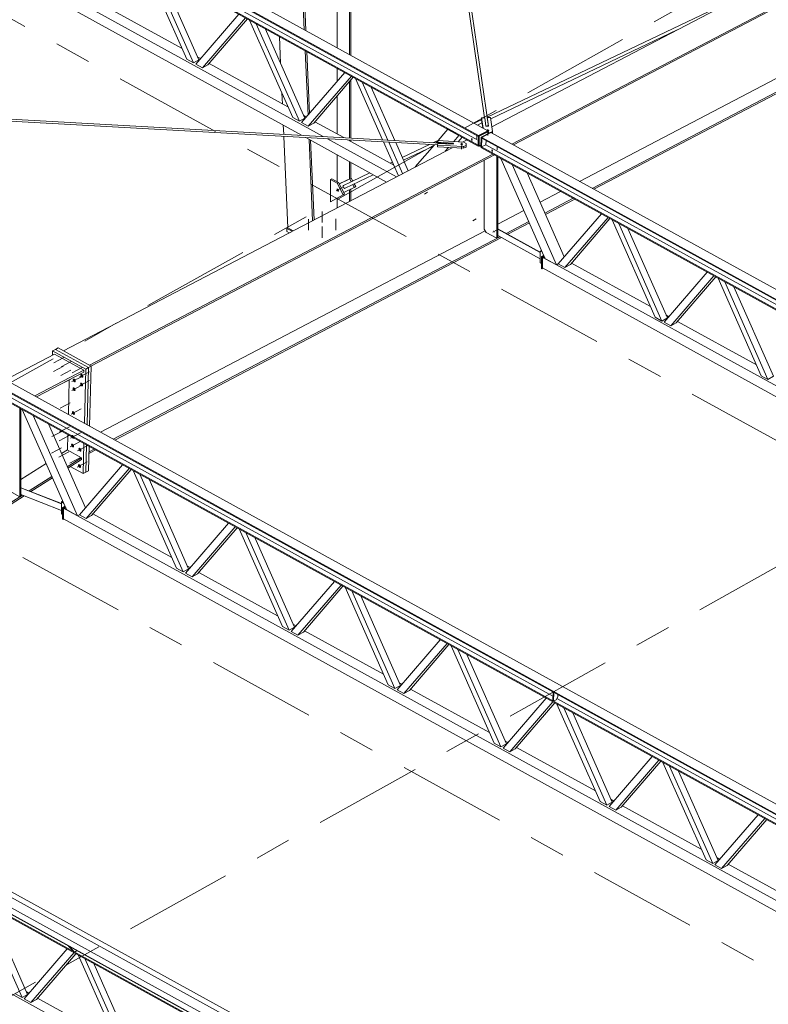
# Model space of a CAD drawing. Header units: millimetres. Extents: x -260 to 160, y -50 to 247.
# Tile 30 of 74: x -114 to -93, y 153 to 180. Entities that reach past the tile are written whole.
import ezdxf

# ---------------------------------------------------------------- set-up
doc = ezdxf.new("R2010")
doc.units = ezdxf.units.MM
for name, pattern in [('XKITLINE00', [0]), ('XKITLINE02', [4, 2, -2]), ('XKITLINE03', [6, 3, -1, 1, -1])]:
    doc.linetypes.add(name, pattern=pattern)
for name, color, linetype, lineweight in [('Element', 2, 'Continuous', 0), ('Spoina', 1, 'Continuous', 0), ('Śruba', 3, 'Continuous', 0)]:
    doc.layers.add(name, color=color, linetype=linetype, lineweight=lineweight)

msp = doc.modelspace()

# ---------------------------------------------------------------- hatches: boundary and pattern name
at = {"layer": 'Śruba'}
for points in [[(-100.795, 176.991), (-100.803, 176.992), (-100.81, 176.994), (-100.815, 176.997), (-100.82, 177), (-100.824, 177.004), (-100.826, 177.008), (-100.827, 177.012), (-100.826, 177.016), (-100.823, 177.02), (-100.82, 177.024), (-100.815, 177.027), (-100.809, 177.029), (-100.802, 177.031), (-100.794, 177.032), (-100.787, 177.032), (-100.779, 177.032), (-100.772, 177.03), (-100.765, 177.028), (-100.759, 177.025), (-100.754, 177.022), (-100.751, 177.018), (-100.749, 177.014), (-100.748, 177.01), (-100.749, 177.006), (-100.751, 177.002), (-100.755, 176.999), (-100.76, 176.996), (-100.766, 176.993), (-100.773, 176.991), (-100.78, 176.99), (-100.788, 176.99)], [(-101.518, 176.616), (-101.525, 176.617), (-101.532, 176.619), (-101.538, 176.622), (-101.543, 176.625), (-101.546, 176.629), (-101.548, 176.633), (-101.549, 176.637), (-101.548, 176.641), (-101.546, 176.645), (-101.542, 176.649), (-101.537, 176.652), (-101.531, 176.654), (-101.524, 176.656), (-101.517, 176.657), (-101.509, 176.657), (-101.502, 176.657), (-101.494, 176.655), (-101.487, 176.653), (-101.482, 176.65), (-101.477, 176.647), (-101.473, 176.643), (-101.471, 176.639), (-101.47, 176.635), (-101.471, 176.631), (-101.474, 176.627), (-101.477, 176.624), (-101.482, 176.62), (-101.488, 176.618), (-101.495, 176.616), (-101.503, 176.615), (-101.51, 176.615)], [(-101.235, 176.754), (-101.24, 176.755), (-101.244, 176.756), (-101.248, 176.758), (-101.251, 176.76), (-101.253, 176.762), (-101.254, 176.765), (-101.255, 176.768), (-101.254, 176.77), (-101.253, 176.773), (-101.25, 176.775), (-101.247, 176.777), (-101.243, 176.778), (-101.239, 176.78), (-101.234, 176.78), (-101.23, 176.78), (-101.225, 176.78), (-101.22, 176.779), (-101.216, 176.778), (-101.212, 176.776), (-101.209, 176.774), (-101.207, 176.771), (-101.205, 176.769), (-101.205, 176.766), (-101.205, 176.764), (-101.207, 176.761), (-101.209, 176.759), (-101.212, 176.757), (-101.216, 176.755), (-101.221, 176.754), (-101.225, 176.754), (-101.23, 176.753)], [(-100.677, 176.447), (-100.682, 176.447), (-100.686, 176.449), (-100.69, 176.451), (-100.693, 176.453), (-100.695, 176.455), (-100.696, 176.458), (-100.697, 176.46), (-100.696, 176.463), (-100.695, 176.465), (-100.692, 176.468), (-100.689, 176.47), (-100.685, 176.471), (-100.681, 176.472), (-100.676, 176.473), (-100.672, 176.473), (-100.667, 176.473), (-100.662, 176.472), (-100.658, 176.47), (-100.654, 176.469), (-100.651, 176.466), (-100.649, 176.464), (-100.647, 176.462), (-100.647, 176.459), (-100.647, 176.456), (-100.649, 176.454), (-100.651, 176.452), (-100.654, 176.45), (-100.658, 176.448), (-100.663, 176.447), (-100.667, 176.446), (-100.672, 176.446)], [(-104.899, 175.375), (-104.896, 175.366), (-104.895, 175.358), (-104.894, 175.35), (-104.895, 175.343), (-104.897, 175.337), (-104.9, 175.332), (-104.904, 175.329), (-104.909, 175.327), (-104.915, 175.327), (-104.921, 175.328), (-104.928, 175.331), (-104.934, 175.336), (-104.94, 175.342), (-104.946, 175.349), (-104.951, 175.356), (-104.955, 175.364), (-104.958, 175.373), (-104.96, 175.381), (-104.96, 175.389), (-104.959, 175.396), (-104.957, 175.402), (-104.954, 175.407), (-104.95, 175.41), (-104.945, 175.412), (-104.939, 175.412), (-104.933, 175.411), (-104.926, 175.408), (-104.92, 175.403), (-104.914, 175.397), (-104.908, 175.391), (-104.903, 175.383)], [(-100.604, 174.231), (-100.602, 174.227), (-100.601, 174.223), (-100.601, 174.218), (-100.601, 174.215), (-100.602, 174.211), (-100.604, 174.209), (-100.606, 174.207), (-100.609, 174.206), (-100.612, 174.206), (-100.616, 174.206), (-100.619, 174.208), (-100.623, 174.211), (-100.626, 174.214), (-100.629, 174.217), (-100.632, 174.221), (-100.634, 174.226), (-100.635, 174.23), (-100.636, 174.235), (-100.636, 174.239), (-100.636, 174.243), (-100.635, 174.246), (-100.633, 174.249), (-100.631, 174.25), (-100.628, 174.251), (-100.625, 174.252), (-100.622, 174.251), (-100.618, 174.249), (-100.615, 174.247), (-100.611, 174.244), (-100.608, 174.24), (-100.606, 174.236)], [(-112.155, 170.13), (-112.152, 170.12), (-112.15, 170.11), (-112.15, 170.1), (-112.151, 170.091), (-112.154, 170.084), (-112.158, 170.078), (-112.164, 170.074), (-112.17, 170.071), (-112.178, 170.071), (-112.185, 170.073), (-112.193, 170.077), (-112.201, 170.083), (-112.209, 170.09), (-112.215, 170.099), (-112.221, 170.108), (-112.226, 170.118), (-112.229, 170.129), (-112.231, 170.139), (-112.231, 170.149), (-112.229, 170.157), (-112.227, 170.165), (-112.222, 170.171), (-112.217, 170.175), (-112.21, 170.177), (-112.203, 170.177), (-112.195, 170.175), (-112.187, 170.171), (-112.179, 170.166), (-112.172, 170.159), (-112.165, 170.15), (-112.159, 170.14)], [(-111.946, 170.259), (-111.942, 170.249), (-111.941, 170.239), (-111.941, 170.229), (-111.942, 170.22), (-111.945, 170.213), (-111.949, 170.207), (-111.955, 170.203), (-111.961, 170.201), (-111.968, 170.201), (-111.976, 170.202), (-111.984, 170.206), (-111.992, 170.212), (-111.999, 170.219), (-112.006, 170.228), (-112.012, 170.237), (-112.016, 170.248), (-112.02, 170.258), (-112.021, 170.268), (-112.022, 170.278), (-112.02, 170.287), (-112.017, 170.294), (-112.013, 170.3), (-112.008, 170.304), (-112.001, 170.306), (-111.994, 170.306), (-111.986, 170.305), (-111.978, 170.301), (-111.97, 170.295), (-111.963, 170.288), (-111.956, 170.279), (-111.95, 170.27)], [(-112.161, 169.889), (-112.158, 169.879), (-112.156, 169.869), (-112.156, 169.859), (-112.157, 169.85), (-112.16, 169.843), (-112.165, 169.837), (-112.17, 169.833), (-112.177, 169.83), (-112.184, 169.83), (-112.192, 169.832), (-112.2, 169.836), (-112.207, 169.842), (-112.215, 169.849), (-112.222, 169.858), (-112.227, 169.867), (-112.232, 169.877), (-112.235, 169.888), (-112.237, 169.898), (-112.237, 169.908), (-112.236, 169.916), (-112.233, 169.924), (-112.229, 169.93), (-112.223, 169.934), (-112.217, 169.936), (-112.209, 169.936), (-112.201, 169.934), (-112.194, 169.93), (-112.186, 169.925), (-112.178, 169.918), (-112.172, 169.909), (-112.166, 169.899)], [(-111.952, 170.018), (-111.949, 170.008), (-111.947, 169.998), (-111.947, 169.988), (-111.948, 169.979), (-111.951, 169.972), (-111.955, 169.966), (-111.961, 169.962), (-111.967, 169.96), (-111.975, 169.96), (-111.982, 169.961), (-111.99, 169.965), (-111.998, 169.971), (-112.006, 169.978), (-112.012, 169.987), (-112.018, 169.996), (-112.023, 170.007), (-112.026, 170.017), (-112.028, 170.027), (-112.028, 170.037), (-112.026, 170.046), (-112.024, 170.053), (-112.019, 170.059), (-112.014, 170.063), (-112.007, 170.065), (-112, 170.065), (-111.992, 170.064), (-111.984, 170.06), (-111.976, 170.054), (-111.969, 170.047), (-111.962, 170.038), (-111.957, 170.029)], [(-112.178, 169.233), (-112.175, 169.222), (-112.173, 169.212), (-112.173, 169.202), (-112.175, 169.193), (-112.177, 169.186), (-112.182, 169.18), (-112.187, 169.176), (-112.194, 169.174), (-112.201, 169.174), (-112.209, 169.176), (-112.217, 169.179), (-112.225, 169.185), (-112.232, 169.192), (-112.239, 169.201), (-112.244, 169.211), (-112.249, 169.221), (-112.252, 169.231), (-112.254, 169.241), (-112.254, 169.251), (-112.253, 169.26), (-112.25, 169.267), (-112.246, 169.273), (-112.24, 169.277), (-112.234, 169.279), (-112.226, 169.28), (-112.219, 169.278), (-112.211, 169.274), (-112.203, 169.268), (-112.195, 169.261), (-112.189, 169.252), (-112.183, 169.243)], [(-112.195, 168.576), (-112.192, 168.565), (-112.191, 168.555), (-112.19, 168.546), (-112.192, 168.537), (-112.195, 168.529), (-112.199, 168.523), (-112.204, 168.519), (-112.211, 168.517), (-112.218, 168.517), (-112.226, 168.519), (-112.234, 168.523), (-112.242, 168.528), (-112.249, 168.536), (-112.256, 168.544), (-112.262, 168.554), (-112.266, 168.564), (-112.269, 168.574), (-112.271, 168.585), (-112.271, 168.594), (-112.27, 168.603), (-112.267, 168.611), (-112.263, 168.617), (-112.257, 168.621), (-112.251, 168.623), (-112.244, 168.623), (-112.236, 168.621), (-112.228, 168.617), (-112.22, 168.612), (-112.213, 168.604), (-112.206, 168.596), (-112.2, 168.586)], [(-112.202, 168.335), (-112.199, 168.325), (-112.197, 168.314), (-112.197, 168.305), (-112.198, 168.296), (-112.201, 168.288), (-112.205, 168.283), (-112.211, 168.278), (-112.217, 168.276), (-112.224, 168.276), (-112.232, 168.278), (-112.24, 168.282), (-112.248, 168.288), (-112.255, 168.295), (-112.262, 168.303), (-112.268, 168.313), (-112.272, 168.323), (-112.276, 168.334), (-112.277, 168.344), (-112.278, 168.353), (-112.276, 168.362), (-112.273, 168.37), (-112.269, 168.376), (-112.264, 168.38), (-112.257, 168.382), (-112.25, 168.382), (-112.242, 168.38), (-112.234, 168.376), (-112.226, 168.371), (-112.219, 168.363), (-112.212, 168.355), (-112.206, 168.345)], [(-111.999, 168.223), (-111.996, 168.213), (-111.994, 168.203), (-111.994, 168.193), (-111.995, 168.184), (-111.998, 168.177), (-112.002, 168.171), (-112.008, 168.167), (-112.014, 168.164), (-112.022, 168.164), (-112.029, 168.166), (-112.037, 168.17), (-112.045, 168.176), (-112.052, 168.183), (-112.059, 168.192), (-112.065, 168.201), (-112.07, 168.211), (-112.073, 168.222), (-112.075, 168.232), (-112.075, 168.242), (-112.073, 168.25), (-112.07, 168.258), (-112.066, 168.264), (-112.061, 168.268), (-112.054, 168.27), (-112.047, 168.27), (-112.039, 168.268), (-112.031, 168.264), (-112.023, 168.259), (-112.016, 168.252), (-112.009, 168.243), (-112.003, 168.233)], [(-112.011, 167.771), (-112.007, 167.761), (-112.006, 167.751), (-112.006, 167.741), (-112.007, 167.732), (-112.01, 167.725), (-112.014, 167.719), (-112.02, 167.715), (-112.026, 167.713), (-112.033, 167.713), (-112.041, 167.714), (-112.049, 167.718), (-112.057, 167.724), (-112.064, 167.731), (-112.071, 167.74), (-112.077, 167.749), (-112.081, 167.76), (-112.085, 167.77), (-112.086, 167.78), (-112.087, 167.79), (-112.085, 167.799), (-112.082, 167.806), (-112.078, 167.812), (-112.073, 167.816), (-112.066, 167.818), (-112.059, 167.818), (-112.051, 167.816), (-112.043, 167.813), (-112.035, 167.807), (-112.028, 167.8), (-112.021, 167.791), (-112.015, 167.782)]]:
    msp.add_hatch(color=256, dxfattribs=at).paths.add_polyline_path(points, flags=17)

# ---------------------------------------------------------------- linework, layer by layer
at = {"layer": 'Element', "linetype": 'XKITLINE00', "lineweight": 0}
for p, q in [((-131.391, 193.563), (-101.045, 176.85)), ((-131.39, 193.587), (-101.045, 176.875)), ((-131.139, 193.718), (-100.793, 177.006)), ((-101.052, 176.585), (-131.398, 193.298)), ((-101.052, 176.609), (-131.397, 193.322)), ((-100.774, 177.137), (-102.859, 191.529)), ((-100.878, 177.365), (-102.897, 191.296)), ((-104.947, 179.294), (-104.947, 190.321)), ((-104.602, 179.104), (-104.602, 190.329)), ((-104.562, 179.082), (-104.562, 190.306)), ((-105.849, 179.79), (-106.277, 189.625)), ((-105.806, 179.767), (-106.237, 189.646)), ((-116.091, 185.021), (-101.048, 176.736)), ((-117.962, 183.511), (-105.926, 176.882)), ((-117.686, 183.655), (-105.327, 176.849)), ((-100.677, 177.114), (-88.162, 183.662)), ((-100.127, 176.639), (-87.452, 183.27)), ((-100.083, 176.615), (-87.407, 183.246)), ((-109.089, 178.977), (-110.278, 181.667)), ((-108.905, 178.875), (-110.094, 181.565)), ((-109.845, 181.428), (-108.754, 178.96)), ((-98.258, 175.61), (-87.66, 181.156)), ((-100.81, 177.384), (-93.539, 180.848)), ((-97.911, 175.418), (-87.259, 180.993)), ((-97.866, 175.394), (-87.214, 180.968)), ((-111.396, 180.471), (-109.22, 179.272)), ((-108.843, 178.842), (-107.654, 180.221)), ((-108.659, 178.74), (-107.47, 180.12)), ((-107.417, 180.091), (-108.508, 178.825)), ((-106.169, 177.369), (-107.358, 180.058)), ((-105.985, 177.267), (-107.174, 179.957)), ((-106.925, 179.82), (-105.834, 177.352)), ((-100.709, 177.337), (-95.571, 179.786)), ((-106.501, 178.861), (-106.534, 179.604)), ((-105.746, 177.439), (-105.823, 179.213)), ((-105.707, 177.484), (-105.781, 179.19)), ((-108.905, 178.875), (-109.089, 178.977)), ((-108.754, 178.96), (-108.905, 178.875)), ((-108.659, 178.74), (-108.843, 178.842)), ((-108.787, 179.034), (-108.713, 178.993)), ((-108.476, 178.862), (-106.3, 177.664)), ((-108.508, 178.825), (-108.659, 178.74)), ((-105.923, 177.233), (-104.734, 178.613)), ((-104.947, 178.366), (-104.947, 178.73)), ((-105.739, 177.132), (-104.55, 178.511)), ((-104.497, 178.482), (-105.588, 177.216)), ((-104.602, 176.809), (-104.602, 178.36)), ((-104.562, 176.807), (-104.562, 178.407)), ((-103.69, 176.758), (-104.438, 178.45)), ((-103.547, 176.75), (-104.254, 178.348)), ((-128.534, 178.134), (-101.741, 176.65)), ((-128.111, 178.053), (-102.176, 176.617)), ((-106.453, 177.748), (-106.465, 178.039)), ((-103.354, 176.74), (-104.005, 178.211)), ((-104.947, 176.919), (-104.947, 177.96)), ((-105.985, 177.267), (-106.169, 177.369)), ((-105.834, 177.352), (-105.985, 177.267)), ((-105.739, 177.132), (-105.923, 177.233)), ((-105.866, 177.425), (-105.793, 177.385)), ((-105.588, 177.216), (-105.739, 177.132)), ((-105.555, 177.254), (-104.763, 176.818)), ((-101.169, 177.213), (-100.964, 177.311)), ((-101.077, 177.162), (-100.951, 177.222)), ((-100.964, 177.315), (-100.963, 177.363)), ((-100.931, 177.082), (-100.964, 177.315)), ((-100.963, 177.363), (-100.874, 177.365)), ((-100.922, 177.077), (-100.963, 177.363)), ((-100.874, 177.365), (-100.841, 177.135)), ((-100.804, 177.343), (-100.803, 177.367)), ((-100.803, 177.367), (-100.714, 177.369)), ((-100.77, 177.137), (-100.803, 177.367)), ((-100.714, 177.369), (-100.659, 176.985)), ((-106.416, 176.909), (-106.427, 177.158)), ((-102.213, 176.676), (-101.893, 177.048)), ((-101.893, 177.048), (-101.586, 176.879)), ((-101.893, 177.048), (-101.893, 177.048)), ((-100.793, 177.006), (-101.045, 176.875)), ((-101.045, 176.865), (-100.794, 176.997)), ((-100.773, 176.986), (-101.025, 176.854)), ((-100.974, 176.826), (-100.723, 176.958)), ((-100.953, 176.824), (-100.702, 176.956)), ((-100.841, 177.135), (-100.77, 177.137)), ((-100.826, 177.135), (-100.824, 177.137)), ((-100.824, 177.137), (-100.806, 177.142)), ((-100.806, 177.142), (-100.788, 177.139)), ((-100.794, 176.997), (-100.793, 177.006)), ((-100.794, 176.997), (-100.773, 176.986)), ((-100.788, 177.139), (-100.785, 177.136)), ((-100.775, 176.931), (-100.773, 176.986)), ((-100.775, 176.944), (-100.748, 176.945)), ((-100.723, 176.958), (-100.711, 176.951)), ((-100.659, 176.985), (-100.713, 176.952)), ((-100.702, 176.956), (-70.357, 160.243)), ((-100.664, 176.935), (-100.66, 176.937)), ((-100.66, 176.937), (-100.659, 176.985)), ((-106.304, 174.327), (-106.414, 176.852)), ((-105.811, 176.819), (-103.585, 175.593)), ((-105.619, 174.528), (-105.717, 176.767)), ((-105.579, 174.549), (-105.675, 176.744)), ((-105.211, 176.785), (-103.308, 175.737)), ((-104.647, 176.754), (-103.379, 176.056)), ((-104.602, 176.729), (-104.602, 176.752)), ((-104.562, 176.707), (-104.562, 176.749)), ((-103.252, 175.767), (-103.664, 176.7)), ((-103.138, 175.826), (-103.521, 176.692)), ((-102.986, 175.906), (-103.328, 176.681)), ((-102.286, 176.681), (-102.157, 176.742)), ((-102.177, 176.61), (-102.171, 176.657)), ((-102.171, 176.657), (-101.743, 176.634)), ((-102.167, 176.688), (-102.161, 176.736)), ((-102.167, 176.674), (-102.167, 176.688)), ((-101.739, 176.664), (-102.167, 176.688)), ((-102.161, 176.736), (-101.448, 176.696)), ((-101.743, 176.634), (-101.739, 176.664)), ((-101.73, 176.712), (-101.586, 176.879)), ((-101.606, 176.705), (-101.497, 176.83)), ((-101.586, 176.879), (-101.586, 176.879)), ((-101.473, 176.697), (-101.362, 176.756)), ((-101.448, 176.696), (-101.382, 176.654)), ((-101.052, 176.594), (-101.045, 176.865)), ((-101.045, 176.865), (-101.045, 176.875)), ((-101.045, 176.85), (-101.045, 176.865)), ((-101.025, 176.854), (-101.045, 176.865)), ((-101.032, 176.583), (-101.025, 176.854)), ((-100.981, 176.555), (-100.974, 176.826)), ((-100.954, 176.815), (-100.974, 176.826)), ((-100.961, 176.544), (-100.954, 176.815)), ((-100.954, 176.815), (-100.953, 176.824)), ((-100.954, 176.8), (-100.954, 176.815)), ((-100.954, 176.815), (-100.954, 176.815)), ((-100.954, 176.8), (-70.609, 160.088)), ((-100.953, 176.824), (-70.608, 160.112)), ((-100.838, 176.736), (-100.841, 176.622)), ((-112.484, 170.937), (-101.776, 176.539)), ((-103.147, 176.27), (-102.393, 176.629)), ((-103.112, 176.192), (-102.296, 176.581)), ((-102.788, 176.009), (-102.26, 176.622)), ((-102.178, 176.561), (-102.177, 176.61)), ((-101.466, 176.522), (-102.178, 176.561)), ((-101.464, 176.57), (-102.177, 176.61)), ((-101.963, 176.441), (-101.874, 176.545)), ((-101.466, 176.522), (-101.464, 176.57)), ((-101.466, 176.522), (-101.39, 176.556)), ((-101.388, 176.604), (-101.464, 176.57)), ((-101.39, 176.556), (-101.383, 176.606)), ((-101.39, 176.556), (-101.388, 176.604)), ((-101.382, 176.654), (-101.388, 176.604)), ((-101.383, 176.606), (-101.382, 176.654)), ((-101.052, 176.585), (-101.052, 176.609)), ((-101.032, 176.583), (-101.052, 176.594)), ((-101.044, 176.59), (-101.052, 176.585)), ((-100.98, 176.61), (-101.032, 176.583)), ((-100.981, 176.555), (-100.961, 176.544)), ((-100.96, 176.559), (-100.961, 176.535)), ((-70.616, 159.823), (-100.961, 176.535)), ((-100.841, 176.622), (-100.96, 176.559)), ((-70.615, 159.847), (-100.96, 176.559)), ((-100.841, 176.622), (-85.763, 168.318)), ((-111.774, 170.546), (-100.652, 176.365)), ((-111.73, 170.521), (-100.607, 176.34)), ((-104.947, 175.605), (-104.947, 176.343)), ((-104.602, 175.677), (-104.602, 176.153)), ((-104.562, 175.696), (-104.562, 176.131)), ((-103.48, 176.111), (-103.417, 176.141)), ((-100.89, 176.192), (-100.89, 174.293)), ((-100.543, 174.042), (-100.543, 176.305)), ((-100.512, 174.059), (-100.512, 176.288)), ((-99.206, 173.478), (-100.427, 176.241)), ((-104.534, 175.609), (-104.041, 175.844)), ((-103.388, 176.061), (-103.383, 176.063)), ((-98.899, 173.309), (-100.12, 176.072)), ((-98.682, 173.529), (-99.705, 175.843)), ((-105.128, 175.66), (-105.088, 175.683)), ((-105.128, 175.66), (-104.944, 175.559)), ((-105.128, 175.049), (-105.128, 175.66)), ((-104.904, 175.582), (-105.088, 175.683)), ((-104.944, 175.559), (-104.904, 175.582)), ((-104.736, 175.266), (-104.904, 175.582)), ((-104.556, 175.699), (-104.883, 175.543)), ((-104.882, 175.541), (-104.596, 175.677)), ((-104.783, 175.489), (-104.554, 175.598)), ((-104.723, 175.425), (-103.949, 175.793)), ((-104.596, 175.677), (-104.556, 175.699)), ((-104.554, 175.598), (-104.596, 175.677)), ((-104.514, 175.621), (-104.556, 175.699)), ((-104.554, 175.598), (-104.514, 175.621)), ((-104.777, 175.244), (-104.944, 175.559)), ((-104.777, 175.478), (-104.783, 175.489)), ((-104.775, 175.487), (-104.779, 175.467)), ((-104.779, 175.467), (-104.773, 175.446)), ((-104.766, 175.497), (-104.775, 175.487)), ((-104.773, 175.446), (-104.759, 175.429)), ((-104.759, 175.429), (-104.741, 175.421)), ((-104.758, 175.307), (-104.472, 175.444)), ((-104.743, 175.413), (-104.749, 175.425)), ((-104.743, 175.413), (-104.514, 175.522)), ((-104.743, 175.413), (-104.723, 175.425)), ((-104.741, 175.421), (-104.723, 175.425)), ((-104.602, 175.061), (-104.602, 175.382)), ((-104.562, 175.082), (-104.562, 175.401)), ((-104.514, 175.522), (-104.494, 175.534)), ((-104.472, 175.444), (-104.514, 175.522)), ((-104.432, 175.466), (-104.473, 175.544)), ((-104.472, 175.444), (-104.432, 175.466)), ((-99.349, 175.039), (-98.782, 175.335)), ((-105.128, 175.049), (-104.777, 175.244)), ((-104.947, 174.88), (-104.947, 175.149)), ((-104.777, 175.244), (-104.736, 175.266)), ((-99.215, 174.735), (-98.435, 175.144)), ((-99.198, 174.697), (-98.391, 175.119)), ((-100.512, 174.43), (-99.793, 174.806)), ((-100.283, 174.177), (-99.659, 174.503)), ((-98.848, 173.337), (-97.659, 174.716)), ((-98.664, 173.235), (-97.475, 174.615)), ((-97.422, 174.586), (-98.513, 173.32)), ((-96.174, 171.864), (-97.363, 174.553)), ((-111.464, 168.699), (-100.863, 174.246)), ((-106.326, 174.315), (-106.304, 174.327)), ((-106.18, 174.235), (-106.326, 174.315)), ((-106.326, 174.315), (-106.326, 174.226)), ((-106.326, 174.226), (-106.263, 174.192)), ((-106.304, 174.327), (-106.158, 174.247)), ((-100.89, 174.293), (-100.839, 174.205)), ((-100.512, 174.303), (-99.342, 173.658)), ((-100.512, 174.295), (-99.342, 173.65)), ((-100.239, 174.152), (-99.642, 174.465)), ((-95.989, 171.762), (-97.179, 174.452)), ((-96.93, 174.315), (-95.838, 171.847)), ((-111.116, 168.508), (-100.457, 174.086)), ((-111.072, 168.483), (-100.413, 174.061)), ((-100.839, 174.205), (-100.543, 174.042)), ((-100.543, 174.042), (-100.512, 174.059)), ((-100.512, 174.116), (-99.342, 173.472)), ((-99.342, 173.69), (-99.311, 173.707)), ((-99.286, 173.66), (-99.342, 173.69)), ((-99.342, 173.69), (-99.342, 173.364)), ((-99.311, 173.707), (-99.306, 173.704)), ((-99.313, 173.538), (-99.248, 173.574)), ((-99.297, 173.529), (-99.313, 173.538)), ((-99.313, 173.211), (-99.313, 173.538)), ((-99.297, 173.529), (-99.242, 173.56)), ((-99.297, 173.202), (-99.297, 173.529)), ((-99.237, 173.548), (-99.285, 173.521)), ((-99.285, 173.521), (-98.918, 173.319)), ((-99.285, 173.521), (-99.285, 173.224)), ((-98.899, 173.309), (-99.206, 173.478)), ((-99.342, 173.364), (-99.313, 173.348)), ((-99.313, 173.211), (-99.297, 173.202)), ((-99.297, 173.202), (-99.271, 173.217)), ((-99.285, 173.224), (-73.148, 158.83)), ((-98.848, 173.337), (-98.899, 173.309)), ((-98.899, 173.309), (-72.872, 158.975)), ((-98.664, 173.235), (-98.848, 173.337)), ((-98.513, 173.32), (-98.664, 173.235)), ((-98.48, 173.358), (-96.304, 172.159)), ((-95.928, 171.729), (-94.739, 173.108)), ((-95.744, 171.627), (-94.554, 173.007)), ((-94.501, 172.977), (-95.593, 171.711)), ((-93.254, 170.256), (-94.443, 172.945)), ((-93.069, 170.154), (-94.258, 172.844)), ((-94.01, 172.707), (-92.918, 170.239)), ((-95.989, 171.762), (-96.174, 171.864)), ((-95.838, 171.847), (-95.989, 171.762)), ((-95.871, 171.921), (-95.797, 171.88)), ((-95.744, 171.627), (-95.928, 171.729)), ((-95.593, 171.711), (-95.744, 171.627)), ((-95.56, 171.749), (-93.384, 170.551)), ((-112.711, 170.981), (-112.786, 170.942)), ((-112.711, 170.981), (-112.636, 171.02)), ((-112.711, 170.981), (-111.798, 170.478)), ((-112.711, 170.981), (-111.798, 170.478)), ((-112.636, 171.02), (-111.723, 170.518)), ((-114.088, 170.144), (-112.737, 170.852)), ((-112.786, 170.942), (-112.789, 170.824)), ((-112.786, 170.942), (-111.873, 170.439)), ((-111.926, 170.405), (-112.737, 170.852)), ((-111.912, 168.946), (-111.873, 170.439)), ((-111.873, 170.439), (-111.798, 170.478)), ((-111.839, 168.906), (-111.798, 170.478)), ((-111.839, 168.906), (-111.798, 170.478)), ((-111.798, 170.478), (-111.723, 170.518)), ((-111.766, 168.865), (-111.723, 170.518)), ((-113.277, 169.697), (-111.926, 170.405)), ((-113.233, 169.673), (-111.927, 170.356)), ((-112.354, 169.189), (-112.329, 170.146)), ((-111.927, 170.356), (-111.926, 170.405)), ((-93.069, 170.154), (-93.254, 170.256)), ((-92.918, 170.239), (-93.069, 170.154)), ((-114.154, 169.911), (-83.809, 153.198)), ((-114.154, 169.886), (-83.809, 153.174)), ((-113.902, 170.042), (-83.557, 153.33)), ((-83.816, 152.933), (-114.161, 169.645)), ((-83.816, 152.909), (-114.161, 169.621)), ((-114.041, 169.708), (-98.994, 161.421)), ((-113.692, 166.921), (-113.692, 169.363)), ((-113.662, 166.938), (-113.662, 169.346)), ((-112.406, 166.564), (-113.627, 169.327)), ((-113.32, 169.158), (-112.099, 166.395)), ((-111.883, 166.616), (-112.905, 168.93)), ((-112.379, 168.212), (-112.368, 168.634)), ((-111.948, 167.559), (-111.927, 168.391)), ((-111.873, 167.598), (-111.853, 168.35)), ((-111.873, 167.598), (-111.853, 168.35)), ((-111.798, 167.638), (-111.78, 168.31)), ((-112.542, 168.108), (-112.379, 168.212)), ((-111.992, 167.994), (-112.383, 168.209)), ((-112.383, 167.747), (-111.992, 167.994)), ((-111.99, 167.948), (-111.992, 167.994)), ((-111.785, 168.11), (-111.596, 168.209)), ((-111.784, 168.158), (-111.641, 168.233)), ((-113.662, 167.399), (-112.969, 167.838)), ((-112.366, 167.71), (-111.99, 167.948)), ((-112.299, 167.752), (-111.948, 167.559)), ((-112.048, 166.423), (-110.859, 167.803)), ((-111.864, 166.322), (-110.675, 167.701)), ((-113.436, 167.079), (-112.809, 167.477)), ((-113.39, 167.061), (-112.793, 167.44)), ((-111.948, 167.559), (-111.873, 167.598)), ((-111.873, 167.598), (-111.798, 167.638)), ((-110.622, 167.672), (-111.713, 166.406)), ((-109.374, 164.95), (-110.563, 167.64)), ((-109.19, 164.849), (-110.379, 167.538)), ((-113.662, 167.168), (-112.542, 166.729)), ((-113.662, 167.161), (-112.542, 166.722)), ((-110.13, 167.401), (-109.039, 164.933)), ((-122.992, 161.027), (-113.619, 166.964)), ((-122.952, 161.005), (-113.572, 166.946)), ((-114.032, 167.109), (-113.692, 166.921)), ((-113.692, 166.921), (-113.662, 166.938)), ((-113.662, 166.981), (-112.542, 166.542)), ((-112.542, 166.777), (-112.512, 166.794)), ((-112.486, 166.746), (-112.542, 166.777)), ((-112.542, 166.777), (-112.542, 166.45)), ((-112.513, 166.624), (-112.448, 166.66)), ((-112.498, 166.615), (-112.513, 166.624)), ((-112.513, 166.297), (-112.513, 166.624)), ((-112.512, 166.794), (-112.506, 166.791)), ((-112.498, 166.615), (-112.442, 166.646)), ((-112.498, 166.289), (-112.498, 166.615)), ((-112.437, 166.635), (-112.485, 166.608)), ((-112.542, 166.45), (-112.513, 166.434)), ((-112.485, 166.608), (-112.118, 166.406)), ((-112.485, 166.608), (-112.485, 166.311)), ((-112.099, 166.395), (-112.406, 166.564)), ((-112.099, 166.395), (-112.049, 166.423)), ((-112.099, 166.395), (-86.123, 152.089)), ((-111.864, 166.322), (-112.048, 166.423)), ((-111.713, 166.406), (-111.864, 166.322)), ((-111.681, 166.444), (-109.505, 165.246)), ((-112.513, 166.297), (-112.498, 166.289)), ((-112.498, 166.289), (-112.472, 166.303)), ((-112.485, 166.311), (-86.399, 151.944)), ((-109.128, 164.815), (-107.939, 166.194)), ((-108.944, 164.713), (-107.755, 166.093)), ((-107.702, 166.064), (-108.793, 164.798)), ((-106.454, 163.342), (-107.643, 166.031)), ((-106.269, 163.24), (-107.459, 165.93)), ((-107.21, 165.793), (-106.119, 163.325)), ((-109.071, 165.007), (-108.998, 164.966)), ((-109.19, 164.849), (-109.374, 164.95)), ((-109.039, 164.933), (-109.19, 164.849)), ((-108.944, 164.713), (-109.128, 164.815)), ((-108.793, 164.798), (-108.944, 164.713)), ((-108.76, 164.836), (-106.584, 163.637)), ((-106.208, 163.207), (-105.019, 164.586)), ((-106.024, 163.105), (-104.834, 164.485)), ((-104.782, 164.456), (-105.873, 163.19)), ((-103.534, 161.734), (-104.723, 164.423)), ((-103.349, 161.632), (-104.538, 164.322)), ((-104.29, 164.185), (-103.198, 161.717)), ((-106.151, 163.399), (-106.077, 163.358)), ((-127.11, 163.134), (-96.765, 146.421)), ((-127.11, 163.133), (-96.765, 146.421)), ((-126.959, 163.212), (-96.614, 146.5)), ((-106.269, 163.24), (-106.454, 163.342)), ((-106.119, 163.325), (-106.269, 163.24)), ((-106.024, 163.105), (-106.208, 163.207)), ((-105.873, 163.19), (-106.024, 163.105)), ((-105.84, 163.227), (-103.664, 162.029)), ((-127.513, 162.902), (-97.168, 146.19)), ((-127.513, 162.89), (-97.167, 146.178)), ((-127.362, 162.992), (-97.017, 146.28)), ((-97.017, 146.28), (-127.362, 162.992)), ((-103.288, 161.598), (-102.099, 162.978)), ((-103.104, 161.497), (-101.914, 162.876)), ((-101.861, 162.847), (-102.953, 161.581)), ((-100.613, 160.125), (-101.803, 162.815)), ((-100.429, 160.024), (-101.618, 162.713)), ((-101.369, 162.576), (-100.278, 160.108)), ((-127.002, 162.533), (-97.378, 146.218)), ((-127.002, 162.509), (-97.399, 146.206)), ((-103.349, 161.632), (-103.534, 161.734)), ((-103.231, 161.79), (-103.157, 161.75)), ((-103.198, 161.717), (-103.349, 161.632)), ((-103.104, 161.497), (-103.288, 161.598)), ((-102.953, 161.581), (-103.104, 161.497)), ((-102.92, 161.619), (-100.744, 160.421)), ((-98.991, 161.535), (-98.997, 161.297)), ((-98.97, 161.524), (-98.991, 161.535)), ((-98.991, 161.535), (-98.991, 161.535)), ((-98.97, 161.524), (-98.977, 161.286)), ((-98.97, 161.524), (-98.97, 161.524)), ((-98.857, 161.408), (-98.856, 161.461)), ((-100.368, 159.99), (-99.178, 161.37)), ((-100.183, 159.888), (-98.994, 161.268)), ((-98.941, 161.239), (-100.032, 159.973)), ((-98.997, 161.297), (-98.977, 161.286)), ((-98.977, 161.286), (-98.909, 161.321)), ((-98.909, 161.321), (-98.857, 161.408)), ((-98.885, 161.361), (-83.812, 153.059)), ((-97.693, 158.517), (-98.883, 161.207)), ((-97.509, 158.415), (-98.698, 161.105)), ((-98.449, 160.968), (-97.358, 158.5)), ((-100.429, 160.024), (-100.613, 160.125)), ((-100.278, 160.108), (-100.429, 160.024)), ((-100.311, 160.182), (-100.237, 160.142)), ((-100.183, 159.888), (-100.368, 159.99)), ((-100.032, 159.973), (-100.183, 159.888)), ((-100, 160.011), (-97.824, 158.813)), ((-97.448, 158.382), (-96.258, 159.761)), ((-97.263, 158.28), (-96.074, 159.66)), ((-96.021, 159.631), (-97.112, 158.365)), ((-94.773, 156.909), (-95.962, 159.598)), ((-125.305, 159.489), (-99.19, 145.106)), ((-94.589, 156.807), (-95.778, 159.497)), ((-95.529, 159.36), (-94.438, 156.892)), ((-97.509, 158.415), (-97.693, 158.517)), ((-97.358, 158.5), (-97.509, 158.415)), ((-97.391, 158.574), (-97.317, 158.533)), ((-97.263, 158.28), (-97.448, 158.382)), ((-97.112, 158.365), (-97.263, 158.28)), ((-97.08, 158.403), (-94.904, 157.204)), ((-94.527, 156.773), (-93.338, 158.153)), ((-94.343, 156.672), (-93.154, 158.052)), ((-93.101, 158.022), (-94.192, 156.756)), ((-94.589, 156.807), (-94.773, 156.909)), ((-94.438, 156.892), (-94.589, 156.807)), ((-94.47, 156.966), (-94.397, 156.925)), ((-94.343, 156.672), (-94.527, 156.773)), ((-94.192, 156.756), (-94.343, 156.672)), ((-94.159, 156.794), (-91.984, 155.596)), ((-113.629, 153.114), (-114.816, 155.798)), ((-114.567, 155.661), (-113.478, 153.199)), ((-113.568, 153.081), (-112.382, 154.457)), ((-112.335, 154.531), (-112.345, 154.537)), ((-112.194, 154.378), (-112.345, 154.537)), ((-112.184, 154.372), (-112.335, 154.531)), ((-112.115, 154.411), (-112.184, 154.372)), ((-113.384, 152.979), (-112.197, 154.356)), ((-112.144, 154.326), (-113.233, 153.064)), ((-112.184, 154.372), (-112.194, 154.378)), ((-110.894, 151.608), (-112.08, 154.291)), ((-110.709, 151.506), (-111.896, 154.189)), ((-111.647, 154.052), (-110.558, 151.591)), ((-113.629, 153.114), (-113.814, 153.216)), ((-113.478, 153.199), (-113.629, 153.114)), ((-113.384, 152.979), (-113.568, 153.081)), ((-113.511, 153.273), (-113.437, 153.232)), ((-113.233, 153.064), (-113.384, 152.979)), ((-113.2, 153.102), (-111.024, 151.903))]:
    msp.add_line(p, q, dxfattribs=at)
at = {"layer": 'Spoina', "linetype": 'XKITLINE03', "lineweight": 0}
for p, q in [((-142.455, 195.8), (115.24, 53.875)), ((-155.656, 188.402), (102.04, 46.478)), ((-220.074, 110.587), (-95.363, 180.48)), ((-204.855, 102.206), (-80.144, 172.099))]:
    msp.add_line(p, q, dxfattribs=at)
at = {"layer": 'Śruba', "linetype": 'XKITLINE00', "lineweight": 0}
for p, q in [((-100.786, 177.053), (-100.791, 176.873)), ((-101.509, 176.677), (-101.513, 176.496)), ((-101.231, 176.71), (-101.229, 176.8)), ((-100.673, 176.402), (-100.671, 176.493)), ((-104.805, 175.438), (-104.969, 175.346)), ((-100.549, 174.268), (-100.649, 174.211)), ((-112.253, 170.091), (-111.977, 170.236)), ((-112.044, 170.221), (-111.767, 170.365)), ((-112.259, 169.85), (-111.983, 169.995)), ((-112.05, 169.98), (-111.774, 170.124)), ((-112.277, 169.194), (-112, 169.338)), ((-112.294, 168.537), (-112.017, 168.682)), ((-112.3, 168.296), (-112.024, 168.441)), ((-112.097, 168.184), (-111.821, 168.329)), ((-112.109, 167.733), (-111.832, 167.877))]:
    msp.add_line(p, q, dxfattribs=at)
at = {"layer": 'Śruba', "linetype": 'XKITLINE02', "lineweight": 0}
for p, q in [((-101.091, 176.783), (-101.088, 176.874)), ((-100.533, 176.476), (-100.53, 176.566)), ((-102.539, 175.26), (-102.451, 175.309)), ((-105.359, 174.475), (-105.359, 174.784)), ((-105.736, 174.263), (-105.736, 174.572)), ((-104.978, 174.265), (-104.978, 174.574)), ((-101.107, 174.575), (-101.207, 174.519)), ((-105.355, 174.054), (-105.355, 174.363)), ((-99.303, 173.478), (-99.215, 173.527)), ((-112.754, 170.612), (-112.478, 170.756)), ((-112.76, 170.371), (-112.484, 170.515)), ((-112.551, 170.5), (-112.275, 170.645)), ((-112.247, 170.332), (-111.97, 170.477)), ((-112.564, 170.018), (-112.287, 170.163)), ((-112.557, 170.259), (-112.281, 170.404)), ((-112.581, 169.361), (-112.304, 169.506)), ((-112.598, 168.705), (-112.322, 168.849)), ((-112.807, 168.576), (-112.531, 168.72)), ((-112.604, 168.464), (-112.328, 168.608)), ((-112.819, 168.124), (-112.543, 168.268)), ((-112.616, 168.012), (-112.34, 168.157)), ((-112.312, 167.844), (-112.035, 167.989)), ((-112.504, 166.564), (-112.416, 166.614))]:
    msp.add_line(p, q, dxfattribs=at)

doc.saveas('drawing.dxf')
